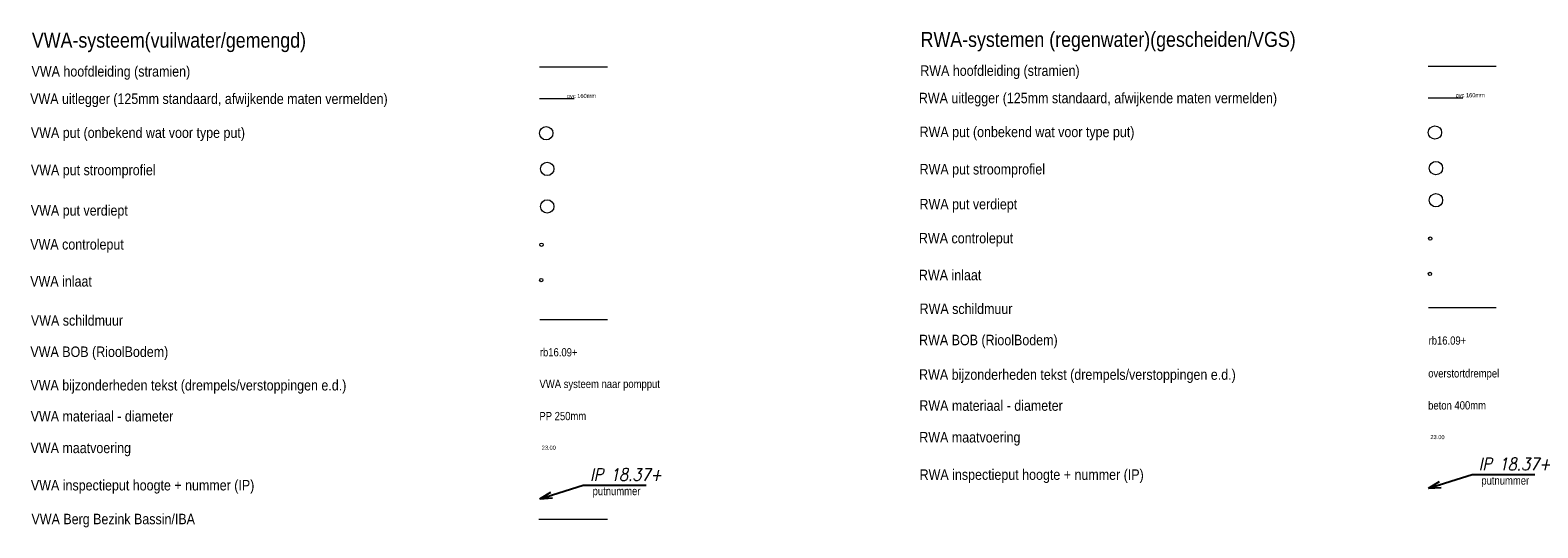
# Model space of a CAD drawing. Header units: metres. Extents: x 170701 to 171309, y 446948 to 447368.
# Tile 9 of 17: x 170863 to 171044, y 447160 to 447220. Entities that reach past the tile are written whole.
import ezdxf
from ezdxf.enums import TextEntityAlignment as Align

# ---------------------------------------------------------------- set-up
doc = ezdxf.new("R2010")
doc.units = ezdxf.units.M
doc.header["$MEASUREMENT"] = 0
for name, pattern in [('DGN Style 3', [19.580004, 13.985717, -5.594287]), ('DGN Style 4', [22.391133, 11.188574, -5.594287, 0.013986, -5.594287]), ('DGN Style 5', [9.790002, 4.195715, -5.594287])]:
    doc.linetypes.add(name, pattern=pattern)
for name, color, linetype, lineweight in [('RWA B O B (revisie)', 5, 'Continuous', 0), ('RWA bijzonderheden tekst (revisie)', 5, 'Continuous', 0), ('RWA controleput (revisie)', 5, 'Continuous', 0), ('RWA hoofdleiding (stramien) (revisie)', 5, 'DGN Style 4', 0), ('RWA inlaat (revisie)', 5, 'Continuous', 0), ('RWA IP-putnummer (revisie)', 5, 'Continuous', 0), ('RWA maatvoering (revisie)', 5, 'Continuous', 0), ('RWA materiaal-diameter (revisie)', 5, 'Continuous', 0), ('RWA put (revisie)', 5, 'Continuous', 0), ('RWA put stroomprofiel (revisie)', 5, 'Continuous', 0), ('RWA put verdiept (revisie)', 5, 'Continuous', 0), ('RWA schildmuur (revisie)', 5, 'Continuous', 0), ('RWA uitlegger (revisie)', 5, 'DGN Style 5', 0), ('RWZI (revisie)', 7, 'Continuous', 0), ('VWA B O B (revisie)', 1, 'Continuous', 0), ('VWA bergbezinkbassin', 1, 'Continuous', 0), ('VWA bijzonderheden tekst (revisie)', 1, 'Continuous', 0), ('VWA controleput (revisie)', 1, 'Continuous', 0), ('VWA hoofdleiding (stramien) (revisie)', 1, 'DGN Style 3', 0), ('VWA inlaat (revisie)', 1, 'Continuous', 0), ('VWA IP-putnummer (revisie)', 1, 'Continuous', 0), ('VWA maatvoering (revisie)', 1, 'Continuous', 0), ('VWA materiaal-diameter (revisie)', 1, 'Continuous', 0), ('VWA put (revisie)', 1, 'Continuous', 0), ('VWA put stroomprofiel (revisie)', 1, 'Continuous', 0), ('VWA put verdiept (revisie)', 1, 'Continuous', 0), ('VWA schildmuur (revisie)', 1, 'Continuous', 0), ('VWA uitlegger (revisie)', 1, 'DGN Style 5', 0)]:
    doc.layers.add(name, color=color, linetype=linetype, lineweight=lineweight)
doc.styles.get("Standard").update_dxf_attribs({"font": 'txt.shx'})
doc.styles.add('Style-ITALICS', font='ITALICS.shx')
doc.styles.add('Style-WORKING', font='WORKING.shx')
doc.dimstyles.get("Standard").update_dxf_attribs({"dimtxt": 0.18, "dimasz": 0.18, "dimexe": 0.18, "dimexo": 0.0625, "dimgap": 0.09, "dimtad": 0, "dimtih": 1, "dimtoh": 1, "dimdec": 4, "dimzin": 0, "dimdsep": 46, "dimtxsty": 'Standard', "dimcen": 0.09, "dimadec": 0, "dimazin": 0, "dimtfac": 1, "dimtdec": 4, "dimtofl": 0, "dimtmove": 0, "dimatfit": 3, "dimfxl": 0, "dimtolj": 1, "dimtzin": 0, "dimarcsym": 0})

# ---------------------------------------------------------------- blocks, each defined once
blk = doc.blocks.new('21____')
at = {"layer": 'VWA put (revisie)'}
blk.add_circle((0, 0), 1, dxfattribs=at)
blk = doc.blocks.new('21_____3')
at = {"layer": 'VWA put stroomprofiel (revisie)'}
blk.add_circle((0, 0), 1, dxfattribs=at)
blk = doc.blocks.new('21_____4')
at = {"layer": 'VWA put verdiept (revisie)'}
blk.add_circle((0, 0), 1, dxfattribs=at)
blk = doc.blocks.new('21_____1')
at = {"layer": 'VWA controleput (revisie)'}
blk.add_circle((0, 0), 1, dxfattribs=at)
blk = doc.blocks.new('21_____2')
at = {"layer": 'VWA inlaat (revisie)'}
blk.add_circle((0, 0), 1, dxfattribs=at)
blk = doc.blocks.new('TerminatorOpen_0.5')
at = {"color": 0, "linetype": 'ByBlock', "lineweight": -2}
for q in [(-1, 0.25), (-1, 0), (-1, -0.25)]:
    blk.add_line((0, 0), q, dxfattribs=at)
blk = doc.blocks.new('21_____5')
at = {"layer": 'RWA put (revisie)'}
blk.add_circle((0, 0), 1, dxfattribs=at)
blk = doc.blocks.new('21_____8')
at = {"layer": 'RWA put stroomprofiel (revisie)'}
blk.add_circle((0, 0), 1, dxfattribs=at)
blk = doc.blocks.new('21_____9')
at = {"layer": 'RWA put verdiept (revisie)'}
blk.add_circle((0, 0), 1, dxfattribs=at)
blk = doc.blocks.new('21_____6')
at = {"layer": 'RWA controleput (revisie)'}
blk.add_circle((0, 0), 1, dxfattribs=at)
blk = doc.blocks.new('21_____7')
at = {"layer": 'RWA inlaat (revisie)'}
blk.add_circle((0, 0), 1, dxfattribs=at)

msp = doc.modelspace()

# ---------------------------------------------------------------- linework, layer by layer
at = {"layer": 'RWA hoofdleiding (stramien) (revisie)'}
msp.add_line((171031.02, 447215.79), (171039.22, 447215.79), dxfattribs=at)
at = {"layer": 'RWA schildmuur (revisie)'}
msp.add_line((171031.08, 447186.81), (171039.22, 447186.81), dxfattribs=at)
at = {"layer": 'RWA uitlegger (revisie)'}
msp.add_line((171031.02, 447211.99), (171039.22, 447211.99), dxfattribs=at)
at = {"layer": 'VWA bergbezinkbassin'}
msp.add_line((170924.19, 447161.43), (170932.44, 447161.43), dxfattribs=at)
at = {"layer": 'VWA hoofdleiding (stramien) (revisie)'}
msp.add_line((170924.24, 447215.7), (170932.44, 447215.7), dxfattribs=at)
at = {"layer": 'VWA schildmuur (revisie)'}
msp.add_line((170924.3, 447185.4), (170932.44, 447185.4), dxfattribs=at)
at = {"layer": 'VWA uitlegger (revisie)'}
msp.add_line((170924.24, 447211.9), (170932.44, 447211.9), dxfattribs=at)

# ---------------------------------------------------------------- block references
at = {"layer": 'RWA controleput (revisie)', "xscale": 0.1999995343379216, "yscale": 0.1999995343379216, "zscale": 0.1999995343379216}
msp.add_blockref('21_____6', (171031.28, 447195.1), dxfattribs=at)
at = {"layer": 'RWA inlaat (revisie)', "xscale": 0.1999995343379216, "yscale": 0.1999995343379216, "zscale": 0.1999995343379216}
msp.add_blockref('21_____7', (171031.24, 447190.86), dxfattribs=at)
at = {"layer": 'RWA put (revisie)', "xscale": 0.7999981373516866, "yscale": 0.7999981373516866, "zscale": 0.7999981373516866}
msp.add_blockref('21_____5', (171031.85, 447207.83), dxfattribs=at)
at = {"layer": 'RWA put stroomprofiel (revisie)', "xscale": 0.7999981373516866, "yscale": 0.7999981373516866, "zscale": 0.7999981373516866}
msp.add_blockref('21_____8', (171031.97, 447203.55), dxfattribs=at)
at = {"layer": 'RWA put verdiept (revisie)', "xscale": 0.7999981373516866, "yscale": 0.7999981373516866, "zscale": 0.7999981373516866}
msp.add_blockref('21_____9', (171031.97, 447199.7), dxfattribs=at)
at = {"layer": 'VWA controleput (revisie)', "xscale": 0.1999995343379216, "yscale": 0.1999995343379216, "zscale": 0.1999995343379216}
msp.add_blockref('21_____1', (170924.5, 447194.35), dxfattribs=at)
at = {"layer": 'VWA inlaat (revisie)', "xscale": 0.1999995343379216, "yscale": 0.1999995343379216, "zscale": 0.1999995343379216}
msp.add_blockref('21_____2', (170924.46, 447190.11), dxfattribs=at)
at = {"layer": 'VWA put (revisie)', "xscale": 0.7999981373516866, "yscale": 0.7999981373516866, "zscale": 0.7999981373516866}
msp.add_blockref('21____', (170925.07, 447207.74), dxfattribs=at)
at = {"layer": 'VWA put stroomprofiel (revisie)', "xscale": 0.7999981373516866, "yscale": 0.7999981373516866, "zscale": 0.7999981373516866}
msp.add_blockref('21_____3', (170925.19, 447203.46), dxfattribs=at)
at = {"layer": 'VWA put verdiept (revisie)', "xscale": 0.7999981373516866, "yscale": 0.7999981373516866, "zscale": 0.7999981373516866}
msp.add_blockref('21_____4', (170925.19, 447198.95), dxfattribs=at)

# ---------------------------------------------------------------- texts
at = {"layer": 'RWA B O B (revisie)', "style": 'Style-WORKING', "width": 0.858588}
msp.add_text('rb16.09+', height=0.99, rotation=359.8156, dxfattribs=at).set_placement((171031.08, 447182.37))
at = {"layer": 'RWA bijzonderheden tekst (revisie)', "lineweight": 13, "style": 'Style-WORKING', "width": 0.88889}
msp.add_text('RWA-systemen (regenwater)(gescheiden/VGS)', height=1.8, dxfattribs=at).set_placement((170970.05, 447218.1))
at = {"layer": 'RWA bijzonderheden tekst (revisie)', "style": 'Style-WORKING', "width": 0.88889}
for s, p in [('RWA hoofdleiding (stramien)', (170970.01, 447214.63)), ('RWA uitlegger (125mm standaard, afwijkende maten vermelden)', (170969.84, 447211.34)), ('RWA put (onbekend wat voor type put)', (170969.93, 447207.27)), ('RWA put stroomprofiel', (170969.93, 447202.79)), ('RWA put verdiept', (170969.92, 447198.6)), ('RWA controleput', (170969.85, 447194.52)), ('RWA inlaat', (170969.85, 447190.09)), ('RWA schildmuur', (170969.93, 447186.04)), ('RWA BOB (RioolBodem)', (170969.87, 447182.29)), ('RWA bijzonderheden tekst (drempels/verstoppingen e.d.)', (170969.87, 447178.14)), ('RWA materiaal - diameter', (170969.9, 447174.42)), ('RWA maatvoering', (170969.89, 447170.62)), ('RWA inspectieput hoogte + nummer (IP)', (170969.93, 447166.13))]:
    msp.add_text(s, height=1.26, dxfattribs=at).set_placement(p)
at = {"layer": 'RWA bijzonderheden tekst (revisie)', "style": 'Style-WORKING', "width": 0.858588}
msp.add_text('overstortdrempel', height=0.99, dxfattribs=at).set_placement((171031.04, 447179.41), align=Align.TOP_LEFT)
at = {"layer": 'RWA IP-putnummer (revisie)', "style": 'Style-WORKING', "width": 0.858588}
msp.add_text('putnummer', height=0.99, dxfattribs=at).set_placement((171037.42, 447165.56))
at = {"layer": 'RWA IP-putnummer (revisie)', "linetype": 'Continuous', "insert": (171037.11, 447167.28), "char_height": 1.5, "attachment_point": 7, "line_spacing_factor": 0.6, "style": 'Style-ITALICS'}
msp.add_mtext('\\H1x;\\W0.833333;IP 18.37+', dxfattribs=at)
at = {"layer": 'RWA maatvoering (revisie)', "style": 'Style-WORKING', "width": 0.858582}
msp.add_text('23.00', height=0.495, rotation=359.4498, dxfattribs=at).set_placement((171033, 447171.01), align=Align.RIGHT)
at = {"layer": 'RWA materiaal-diameter (revisie)', "style": 'Style-WORKING', "width": 0.858582}
msp.add_text('pvc 160mm', height=0.495, rotation=0.371, dxfattribs=at).set_placement((171037.84, 447212.07), align=Align.RIGHT)
at = {"layer": 'RWA materiaal-diameter (revisie)', "style": 'Style-WORKING', "width": 0.858588}
msp.add_text('beton 400mm', height=0.99, rotation=0.1211, dxfattribs=at).set_placement((171031.03, 447174.57))
at = {"layer": 'RWZI (revisie)', "color": 1, "lineweight": 13, "style": 'Style-WORKING', "width": 0.88889}
msp.add_text('VWA-systeem(vuilwater/gemengd)', height=1.8, dxfattribs=at).set_placement((170863.27, 447218.01))
at = {"layer": 'VWA B O B (revisie)', "color": 1, "linetype": 'Continuous', "lineweight": 0, "style": 'Style-WORKING', "width": 0.858588}
msp.add_text('rb16.09+', height=0.99, rotation=359.8156, dxfattribs=at).set_placement((170924.3, 447180.96))
at = {"layer": 'VWA bijzonderheden tekst (revisie)', "style": 'Style-WORKING', "width": 0.88889}
for s, p in [('VWA hoofdleiding (stramien)', (170863.23, 447214.54)), ('VWA uitlegger (125mm standaard, afwijkende maten vermelden)', (170863.06, 447211.25)), ('VWA put (onbekend wat voor type put)', (170863.15, 447207.18)), ('VWA put stroomprofiel', (170863.15, 447202.7)), ('VWA put verdiept', (170863.14, 447197.85)), ('VWA controleput', (170863.07, 447193.77)), ('VWA inlaat', (170863.07, 447189.34)), ('VWA schildmuur', (170863.15, 447184.64)), ('VWA BOB (RioolBodem)', (170863.09, 447180.88)), ('VWA bijzonderheden tekst (drempels/verstoppingen e.d.)', (170863.09, 447176.86)), ('VWA materiaal - diameter', (170863.12, 447173.14)), ('VWA maatvoering', (170863.11, 447169.34)), ('VWA inspectieput hoogte + nummer (IP)', (170863.15, 447164.86)), ('VWA Berg Bezink Bassin/IBA', (170863.22, 447160.8))]:
    msp.add_text(s, height=1.26, dxfattribs=at).set_placement(p)
at = {"layer": 'VWA bijzonderheden tekst (revisie)', "style": 'Style-WORKING', "width": 0.858588}
msp.add_text('VWA systeem naar pompput', height=0.99, dxfattribs=at).set_placement((170924.26, 447178.14), align=Align.TOP_LEFT)
at = {"layer": 'VWA IP-putnummer (revisie)', "color": 1, "linetype": 'Continuous', "lineweight": 0, "style": 'Style-WORKING', "width": 0.858588}
msp.add_text('putnummer', height=0.99, dxfattribs=at).set_placement((170930.64, 447164.29))
at = {"layer": 'VWA IP-putnummer (revisie)', "color": 1, "linetype": 'Continuous', "lineweight": 0, "insert": (170930.33, 447166.01), "char_height": 1.5, "attachment_point": 7, "line_spacing_factor": 0.6, "style": 'Style-ITALICS'}
msp.add_mtext('\\H1x;\\W0.833333;IP 18.37+', dxfattribs=at)
at = {"layer": 'VWA maatvoering (revisie)', "color": 1, "linetype": 'Continuous', "lineweight": 0, "style": 'Style-WORKING', "width": 0.858582}
msp.add_text('23.00', height=0.495, rotation=359.4498, dxfattribs=at).set_placement((170926.22, 447169.73), align=Align.RIGHT)
at = {"layer": 'VWA materiaal-diameter (revisie)', "style": 'Style-WORKING', "width": 0.858582}
msp.add_text('pvc 160mm', height=0.495, rotation=0.371, dxfattribs=at).set_placement((170931.06, 447211.98), align=Align.RIGHT)
at = {"layer": 'VWA materiaal-diameter (revisie)', "style": 'Style-WORKING', "width": 0.858588}
msp.add_text('PP 250mm', height=0.99, rotation=0.1211, dxfattribs=at).set_placement((170924.25, 447173.29))

# ---------------------------------------------------------------- leaders
at = {"layer": 'RWA IP-putnummer (revisie)', "linetype": 'Continuous', "annotation_type": 0, "has_hookline": 1, "hookline_direction": 0, "text_width": 7.36}
msp.add_leader([(171031.07, 447165.14), (171036.3, 447166.78), (171036.48, 447166.78)], dimstyle='Standard', override={"dimtxt": 1.5, "dimasz": 1.5, "dimgap": 0, "dimtad": 1, "dimtxsty": 'Style-ITALICS', "dimldrblk": 'TerminatorOpen_0.5'}, dxfattribs=at)
at = {"layer": 'VWA IP-putnummer (revisie)', "color": 1, "linetype": 'Continuous', "lineweight": 0, "annotation_type": 0, "has_hookline": 1, "hookline_direction": 0, "text_width": 7.36}
msp.add_leader([(170924.29, 447163.86), (170929.52, 447165.51), (170929.7, 447165.51)], dimstyle='Standard', override={"dimtxt": 1.5, "dimasz": 1.5, "dimgap": 0, "dimtad": 1, "dimtxsty": 'Style-ITALICS', "dimldrblk": 'TerminatorOpen_0.5'}, dxfattribs=at)

doc.saveas('drawing.dxf')
